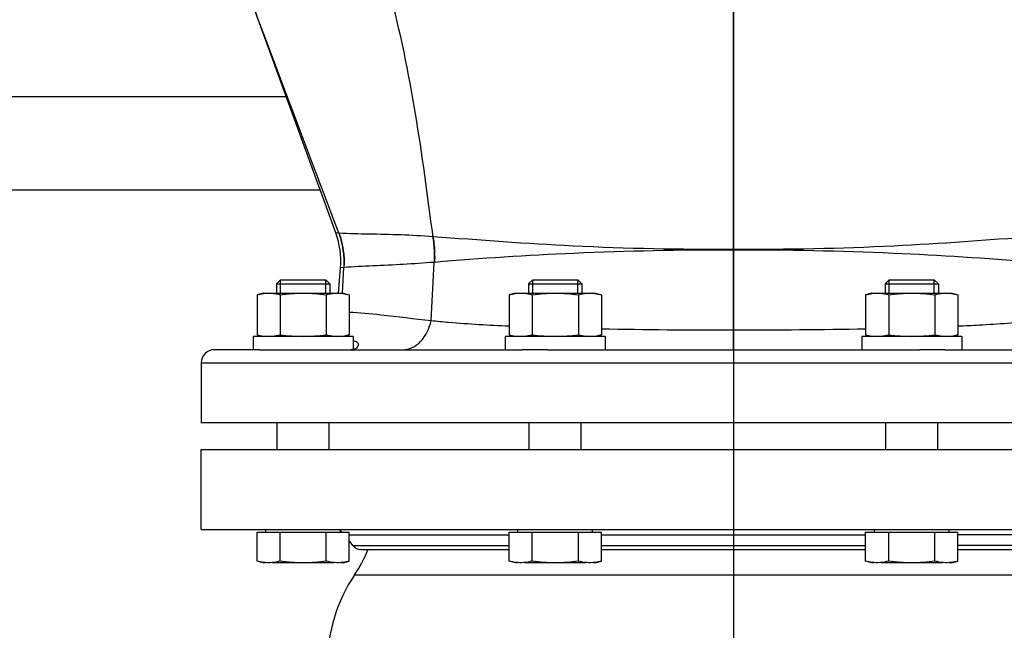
# Model space of a CAD drawing. Header units: millimetres. Extents: x 0 to 1189, y 0 to 841.
# Tile 196 of 217: x 978.41 to 990.25, y 557.07 to 564.41. Entities that reach past the tile are written whole.
import ezdxf

# ---------------------------------------------------------------- set-up
doc = ezdxf.new("R2010")
doc.units = ezdxf.units.MM
doc.header["$LTSCALE"] = 65.395
doc.linetypes.add('CENTER', pattern=[0.6, 0.375, -0.075, 0.075, -0.075])
for name, color, linetype in [('1707_125001_01_PBL602', 7, 'CONTINUOUS'), ('1907_734000_04_SIMPLE1_C_ABL862', 7, 'CONTINUOUS'), ('1907_734000_04_SIMPLE1_T1_C_PBL863', 7, 'CONTINUOUS'), ('1947_122000_06_SIMPLE1_B_ABL639', 7, 'CONTINUOUS'), ('1947_122000_06_SIMPLE1_T1_B_PBL640', 7, 'CONTINUOUS'), ('32007_040000_TLKGS_KS_V_ABL852', 7, 'CONTINUOUS'), ('32007_041000_TLKGS_KS_V_ABL853', 7, 'CONTINUOUS'), ('32087_000000_TLKGS_MARKETING_ABL636', 7, 'CONTINUOUS'), ('32087_030000_TLKGS_V_ABL637', 7, 'CONTINUOUS'), ('32087_100000_TLKGS_V_ABL638', 7, 'CONTINUOUS'), ('8M32E_GENSET_GRUNDRAHMEN_ABL516', 7, 'CONTINUOUS'), ('8M32E_GENSET_GRUNDRAHMEN_T1_PBL517', 7, 'CONTINUOUS'), ('8M32E_GENSET_VERROHRUNG_ABL518', 7, 'CONTINUOUS'), ('D931_1-M16X70_PBL590', 7, 'CONTINUOUS'), ('D931_1-M16X70_PBL597', 7, 'CONTINUOUS'), ('D931_1-M16X70_PBL599', 7, 'CONTINUOUS'), ('D931_1-M16X75_PBL591', 7, 'CONTINUOUS'), ('D931_1-M16X75_PBL598', 7, 'CONTINUOUS'), ('D931_1-M16X75_PBL600', 7, 'CONTINUOUS'), ('D934-M16_PBL624', 7, 'CONTINUOUS'), ('D934-M16_PBL625', 7, 'CONTINUOUS'), ('D934-M16_PBL626', 7, 'CONTINUOUS'), ('ERV_GS200_6_ABL582', 7, 'CONTINUOUS'), ('ERV_GS200_6_T1_PBL584', 7, 'CONTINUOUS'), ('ERV_GS200_6_T1_PBL609', 7, 'CONTINUOUS'), ('ERV_GS200_6_T2_PBL583', 7, 'CONTINUOUS'), ('links_3_VBL515', 7, 'CONTINUOUS'), ('N6003-17X30-5_PBL621', 7, 'CONTINUOUS'), ('N6003-17X30-5_PBL622', 7, 'CONTINUOUS'), ('N6003-17X30-5_PBL623', 7, 'CONTINUOUS')]:
    doc.layers.add(name, color=color, linetype=linetype)

# ---------------------------------------------------------------- blocks, each defined once
blk = doc.blocks.new('8M32E_GENSET_GRUNDRAHMEN_T1_PBL517', base_point=(985.693, 558.761))
at = {"layer": '8M32E_GENSET_GRUNDRAHMEN_T1_PBL517', "color": 7, "linetype": 'Continuous'}
blk.add_line((962.793, 562.361), (982.022, 562.361), dxfattribs=at)
blk = doc.blocks.new('8M32E_GENSET_GRUNDRAHMEN_ABL516', base_point=(985.693, 558.761))
at = {"layer": '8M32E_GENSET_GRUNDRAHMEN_T1_PBL517'}
blk.add_blockref('8M32E_GENSET_GRUNDRAHMEN_T1_PBL517', (985.693, 558.761), dxfattribs=at)
blk = doc.blocks.new('ERV_GS200_6_T2_PBL583', base_point=(986.993, 556.058))
at = {"layer": 'ERV_GS200_6_T2_PBL583', "color": 9, "linetype": 'Continuous'}
for p, q in [((982.437, 557.736), (991.548, 557.736)), ((982.437, 555.625), (991.548, 555.625))]:
    blk.add_line(p, q, dxfattribs=at)
at = {"layer": 'ERV_GS200_6_T2_PBL583', "color": 7, "linetype": 'Continuous'}
for p, q in [((982.193, 554.081), (982.193, 554.121)), ((991.793, 554.081), (991.793, 554.121)), ((982.193, 554.081), (984.537, 554.081)), ((985.161, 554.081), (988.824, 554.081)), ((991.792, 554.081), (989.448, 554.081))]:
    blk.add_line(p, q, dxfattribs=at)
for centre, radius, start, end in [((981.113, 558.634), 1.6, 325.8516, 337.9959), ((992.873, 558.634), 1.6, 202.0041, 214.1484), ((983.993, 556.681), 1.88, 145.8516, 214.1484), ((989.993, 556.681), 1.88, 325.8516, 34.1484), ((981.113, 554.727), 1.6, 22.0041, 34.1484), ((992.873, 554.727), 1.6, 145.8516, 157.9959)]:
    blk.add_arc(centre, radius, start, end, dxfattribs=at)
blk = doc.blocks.new('ERV_GS200_6_T1_PBL584', base_point=(986.476, 554.721))
at = {"layer": 'ERV_GS200_6_T1_PBL584', "color": 7, "linetype": 'Continuous'}
for p, q in [((982.417, 555.273), (982.373, 555.215)), ((984.295, 555.321), (982.513, 555.321)), ((988.581, 555.321), (985.404, 555.321)), ((991.473, 555.321), (989.69, 555.321)), ((991.569, 555.273), (991.612, 555.215)), ((980.593, 555.081), (992.359, 555.081)), ((980.593, 555.081), (980.593, 554.121)), ((980.593, 554.121), (992.359, 554.121))]:
    blk.add_line(p, q, dxfattribs=at)
at = {"layer": 'ERV_GS200_6_T1_PBL584', "color": 9, "linetype": 'Continuous'}
for p, q in [((984.295, 555.273), (982.417, 555.273)), ((985.404, 555.273), (988.581, 555.273)), ((989.69, 555.273), (991.569, 555.273)), ((984.295, 555.145), (982.373, 555.145)), ((985.404, 555.145), (988.581, 555.145)), ((989.69, 555.145), (991.612, 555.145))]:
    blk.add_line(p, q, dxfattribs=at)
at = {"layer": 'ERV_GS200_6_T1_PBL584', "color": 7, "linetype": 'Continuous'}
for centre, radius, start, end in [((982.513, 555.201), 0.12, 90, 143.1301), ((991.473, 555.201), 0.12, 36.8699, 90), ((982.193, 555.241), 0.16, 298.8053, 306.6499), ((991.793, 555.241), 0.16, 233.3501, 241.1947)]:
    blk.add_arc(centre, radius, start, end, dxfattribs=at)
blk = doc.blocks.new('ERV_GS200_6_T1_PBL609', base_point=(986.476, 558.641))
at = {"layer": 'ERV_GS200_6_T1_PBL609', "color": 7, "linetype": 'Continuous'}
for p, q in [((980.593, 559.241), (991.293, 559.241)), ((980.593, 558.281), (980.593, 559.241)), ((980.593, 558.281), (992.359, 558.281)), ((982.417, 558.089), (982.373, 558.147)), ((991.569, 558.089), (991.612, 558.147)), ((982.513, 558.041), (984.295, 558.041)), ((985.404, 558.041), (988.581, 558.041)), ((989.69, 558.041), (991.473, 558.041))]:
    blk.add_line(p, q, dxfattribs=at)
at = {"layer": 'ERV_GS200_6_T1_PBL609', "color": 9, "linetype": 'Continuous'}
for p, q in [((982.373, 558.217), (984.295, 558.217)), ((985.404, 558.217), (988.581, 558.217)), ((991.612, 558.217), (989.69, 558.217)), ((982.417, 558.089), (984.295, 558.089)), ((985.404, 558.089), (988.581, 558.089)), ((991.569, 558.089), (989.69, 558.089))]:
    blk.add_line(p, q, dxfattribs=at)
at = {"layer": 'ERV_GS200_6_T1_PBL609', "color": 7, "linetype": 'Continuous'}
for centre, radius, start, end in [((982.193, 558.121), 0.16, 53.3501, 61.1947), ((991.793, 558.121), 0.16, 118.8053, 126.6499), ((982.513, 558.161), 0.12, 216.8699, 270), ((991.473, 558.161), 0.12, 270, 323.1301)]:
    blk.add_arc(centre, radius, start, end, dxfattribs=at)
blk = doc.blocks.new('ERV_GS200_6_ABL582', base_point=(986.476, 556.661))
at = {"layer": 'ERV_GS200_6_T1_PBL584'}
blk.add_blockref('ERV_GS200_6_T1_PBL584', (986.476, 554.721), dxfattribs=at)
at = {"layer": 'ERV_GS200_6_T1_PBL609'}
blk.add_blockref('ERV_GS200_6_T1_PBL609', (986.476, 558.641), dxfattribs=at)
at = {"layer": 'ERV_GS200_6_T2_PBL583'}
blk.add_blockref('ERV_GS200_6_T2_PBL583', (986.993, 556.058), dxfattribs=at)
blk = doc.blocks.new('D931_1-M16X70_PBL590', base_point=(981.819, 558.721))
at = {"layer": 'D931_1-M16X70_PBL590', "color": 7, "linetype": 'Continuous'}
for p, q in [((981.507, 559.241), (981.507, 559.561)), ((982.131, 559.241), (982.131, 559.561)), ((981.265, 558.249), (982.373, 558.249)), ((981.265, 557.901), (981.265, 558.249)), ((981.369, 558.249), (981.369, 558.281)), ((981.542, 557.901), (981.542, 558.249)), ((982.096, 557.901), (982.096, 558.249)), ((982.269, 558.249), (982.269, 558.281)), ((982.373, 557.901), (982.373, 558.249)), ((981.339, 557.881), (981.265, 557.901)), ((981.368, 557.881), (981.339, 557.881)), ((982.186, 557.881), (981.451, 557.881)), ((982.298, 557.881), (982.269, 557.881)), ((982.298, 557.881), (982.373, 557.901))]:
    blk.add_line(p, q, dxfattribs=at)
for points in [[(981.34, 557.885), (981.315, 557.889), (981.289, 557.894), (981.265, 557.901)], [(981.542, 557.901), (981.477, 557.883), (981.407, 557.876), (981.34, 557.885)], [(982.096, 557.901), (982.004, 557.888), (981.819, 557.873), (981.633, 557.888), (981.542, 557.901)], [(982.298, 557.885), (982.231, 557.876), (982.161, 557.883), (982.096, 557.901)], [(982.373, 557.901), (982.348, 557.894), (982.323, 557.889), (982.298, 557.885)]]:
    blk.add_open_spline(points, degree=3, dxfattribs=at)
blk = doc.blocks.new('D931_1-M16X75_PBL591', base_point=(981.819, 559.581))
at = {"layer": 'D931_1-M16X75_PBL591', "color": 7, "linetype": 'Continuous'}
for p, q in [((981.548, 561.281), (981.499, 561.232)), ((981.499, 561.232), (982.139, 561.232)), ((981.499, 561.232), (981.499, 561.121)), ((981.548, 561.281), (982.09, 561.281)), ((982.09, 561.281), (982.139, 561.232)), ((982.139, 561.232), (982.139, 561.121)), ((981.507, 559.241), (981.507, 559.561)), ((982.131, 559.241), (982.131, 559.561)), ((981.265, 558.249), (982.373, 558.249)), ((981.265, 557.901), (981.265, 558.249)), ((981.369, 558.249), (981.369, 558.281)), ((981.542, 557.901), (981.542, 558.249)), ((982.096, 557.901), (982.096, 558.249)), ((982.269, 558.249), (982.269, 558.281)), ((982.373, 557.901), (982.373, 558.249)), ((981.339, 557.881), (981.265, 557.901)), ((981.368, 557.881), (981.339, 557.881)), ((982.186, 557.881), (981.451, 557.881)), ((982.298, 557.881), (982.269, 557.881)), ((982.298, 557.881), (982.373, 557.901))]:
    blk.add_line(p, q, dxfattribs=at)
at = {"layer": 'D931_1-M16X75_PBL591', "color": 2, "linetype": 'Continuous'}
for p, q in [((981.548, 561.121), (981.548, 561.281)), ((982.09, 561.121), (982.09, 561.281))]:
    blk.add_line(p, q, dxfattribs=at)
at = {"layer": 'D931_1-M16X75_PBL591', "color": 7, "linetype": 'Continuous'}
for points in [[(981.34, 557.885), (981.315, 557.889), (981.289, 557.894), (981.265, 557.901)], [(981.542, 557.901), (981.477, 557.883), (981.407, 557.876), (981.34, 557.885)], [(982.096, 557.901), (982.004, 557.888), (981.819, 557.873), (981.633, 557.888), (981.542, 557.901)], [(982.298, 557.885), (982.231, 557.876), (982.161, 557.883), (982.096, 557.901)], [(982.373, 557.901), (982.348, 557.894), (982.323, 557.889), (982.298, 557.885)]]:
    blk.add_open_spline(points, degree=3, dxfattribs=at)
blk = doc.blocks.new('D931_1-M16X70_PBL597', base_point=(989.136, 558.721))
at = {"layer": 'D931_1-M16X70_PBL597', "color": 7, "linetype": 'Continuous'}
for p, q in [((988.824, 559.241), (988.824, 559.561)), ((989.448, 559.241), (989.448, 559.561)), ((988.581, 558.249), (989.69, 558.249)), ((988.581, 557.901), (988.581, 558.249)), ((988.686, 558.249), (988.686, 558.281)), ((988.858, 557.901), (988.858, 558.249)), ((989.413, 557.901), (989.413, 558.249)), ((989.586, 558.249), (989.586, 558.281)), ((989.69, 557.901), (989.69, 558.249)), ((988.656, 557.881), (988.581, 557.901)), ((988.685, 557.881), (988.656, 557.881)), ((989.503, 557.881), (988.768, 557.881)), ((989.615, 557.881), (989.586, 557.881)), ((989.615, 557.881), (989.69, 557.901))]:
    blk.add_line(p, q, dxfattribs=at)
for points in [[(988.657, 557.885), (988.631, 557.889), (988.606, 557.894), (988.581, 557.901)], [(988.858, 557.901), (988.793, 557.883), (988.724, 557.876), (988.657, 557.885)], [(989.413, 557.901), (989.321, 557.888), (989.136, 557.873), (988.95, 557.888), (988.858, 557.901)], [(989.614, 557.885), (989.548, 557.876), (989.478, 557.883), (989.413, 557.901)], [(989.69, 557.901), (989.665, 557.894), (989.64, 557.889), (989.614, 557.885)]]:
    blk.add_open_spline(points, degree=3, dxfattribs=at)
blk = doc.blocks.new('D931_1-M16X75_PBL598', base_point=(989.136, 559.581))
at = {"layer": 'D931_1-M16X75_PBL598', "color": 7, "linetype": 'Continuous'}
for p, q in [((988.865, 561.281), (988.816, 561.232)), ((988.816, 561.232), (989.456, 561.232)), ((988.816, 561.232), (988.816, 561.121)), ((988.865, 561.281), (989.406, 561.281)), ((989.406, 561.281), (989.456, 561.232)), ((989.456, 561.232), (989.456, 561.121)), ((988.824, 559.241), (988.824, 559.561)), ((989.448, 559.241), (989.448, 559.561)), ((988.581, 558.249), (989.69, 558.249)), ((988.581, 557.901), (988.581, 558.249)), ((988.686, 558.249), (988.686, 558.281)), ((988.858, 557.901), (988.858, 558.249)), ((989.413, 557.901), (989.413, 558.249)), ((989.586, 558.249), (989.586, 558.281)), ((989.69, 557.901), (989.69, 558.249)), ((988.656, 557.881), (988.581, 557.901)), ((988.685, 557.881), (988.656, 557.881)), ((989.503, 557.881), (988.768, 557.881)), ((989.615, 557.881), (989.586, 557.881)), ((989.615, 557.881), (989.69, 557.901))]:
    blk.add_line(p, q, dxfattribs=at)
at = {"layer": 'D931_1-M16X75_PBL598', "color": 2, "linetype": 'Continuous'}
for p, q in [((988.865, 561.121), (988.865, 561.281)), ((989.406, 561.121), (989.406, 561.281))]:
    blk.add_line(p, q, dxfattribs=at)
at = {"layer": 'D931_1-M16X75_PBL598', "color": 7, "linetype": 'Continuous'}
for points in [[(988.657, 557.885), (988.631, 557.889), (988.606, 557.894), (988.581, 557.901)], [(988.858, 557.901), (988.793, 557.883), (988.724, 557.876), (988.657, 557.885)], [(989.413, 557.901), (989.321, 557.888), (989.136, 557.873), (988.95, 557.888), (988.858, 557.901)], [(989.614, 557.885), (989.548, 557.876), (989.478, 557.883), (989.413, 557.901)], [(989.69, 557.901), (989.665, 557.894), (989.64, 557.889), (989.614, 557.885)]]:
    blk.add_open_spline(points, degree=3, dxfattribs=at)
blk = doc.blocks.new('D931_1-M16X70_PBL599', base_point=(984.849, 558.721))
at = {"layer": 'D931_1-M16X70_PBL599', "color": 7, "linetype": 'Continuous'}
for p, q in [((984.537, 559.241), (984.537, 559.561)), ((985.161, 559.241), (985.161, 559.561)), ((984.295, 558.249), (985.404, 558.249)), ((984.295, 557.901), (984.295, 558.249)), ((984.399, 558.249), (984.399, 558.281)), ((984.572, 557.901), (984.572, 558.249)), ((985.127, 557.901), (985.127, 558.249)), ((985.299, 558.249), (985.299, 558.281)), ((985.404, 557.901), (985.404, 558.249)), ((984.37, 557.881), (984.295, 557.901)), ((984.399, 557.881), (984.37, 557.881)), ((985.217, 557.881), (984.482, 557.881)), ((985.329, 557.881), (985.3, 557.881)), ((985.329, 557.881), (985.404, 557.901))]:
    blk.add_line(p, q, dxfattribs=at)
for points in [[(984.371, 557.885), (984.345, 557.889), (984.32, 557.894), (984.295, 557.901)], [(984.572, 557.901), (984.507, 557.883), (984.437, 557.876), (984.371, 557.885)], [(985.127, 557.901), (985.035, 557.888), (984.849, 557.873), (984.664, 557.888), (984.572, 557.901)], [(985.328, 557.885), (985.261, 557.876), (985.192, 557.883), (985.127, 557.901)], [(985.404, 557.901), (985.379, 557.894), (985.354, 557.889), (985.328, 557.885)]]:
    blk.add_open_spline(points, degree=3, dxfattribs=at)
blk = doc.blocks.new('D931_1-M16X75_PBL600', base_point=(984.849, 559.581))
at = {"layer": 'D931_1-M16X75_PBL600', "color": 7, "linetype": 'Continuous'}
for p, q in [((984.579, 561.281), (984.529, 561.232)), ((984.529, 561.232), (985.169, 561.232)), ((984.529, 561.232), (984.529, 561.121)), ((984.579, 561.281), (985.12, 561.281)), ((985.12, 561.281), (985.169, 561.232)), ((985.169, 561.232), (985.169, 561.121)), ((984.537, 559.241), (984.537, 559.561)), ((985.161, 559.241), (985.161, 559.561)), ((984.295, 558.249), (985.404, 558.249)), ((984.295, 557.901), (984.295, 558.249)), ((984.399, 558.249), (984.399, 558.281)), ((984.572, 557.901), (984.572, 558.249)), ((985.127, 557.901), (985.127, 558.249)), ((985.299, 558.249), (985.299, 558.281)), ((985.404, 557.901), (985.404, 558.249)), ((984.37, 557.881), (984.295, 557.901)), ((984.399, 557.881), (984.37, 557.881)), ((985.217, 557.881), (984.482, 557.881)), ((985.329, 557.881), (985.3, 557.881)), ((985.329, 557.881), (985.404, 557.901))]:
    blk.add_line(p, q, dxfattribs=at)
at = {"layer": 'D931_1-M16X75_PBL600', "color": 2, "linetype": 'Continuous'}
for p, q in [((984.579, 561.121), (984.579, 561.281)), ((985.12, 561.121), (985.12, 561.281))]:
    blk.add_line(p, q, dxfattribs=at)
at = {"layer": 'D931_1-M16X75_PBL600', "color": 7, "linetype": 'Continuous'}
for points in [[(984.371, 557.885), (984.345, 557.889), (984.32, 557.894), (984.295, 557.901)], [(984.572, 557.901), (984.507, 557.883), (984.437, 557.876), (984.371, 557.885)], [(985.127, 557.901), (985.035, 557.888), (984.849, 557.873), (984.664, 557.888), (984.572, 557.901)], [(985.328, 557.885), (985.261, 557.876), (985.192, 557.883), (985.127, 557.901)], [(985.404, 557.901), (985.379, 557.894), (985.354, 557.889), (985.328, 557.885)]]:
    blk.add_open_spline(points, degree=3, dxfattribs=at)
blk = doc.blocks.new('1707_125001_01_PBL602', base_point=(986.096, 565.681))
at = {"layer": '1707_125001_01_PBL602', "color": 7, "linetype": 'Continuous'}
for p, q in [((982.211, 561.844), (980.169, 567.453)), ((982.245, 561.121), (982.268, 561.425)), ((981.167, 560.441), (980.753, 560.441)), ((981.219, 560.441), (981.173, 560.441)), ((981.293, 560.441), (984.451, 560.441)), ((984.756, 560.441), (989.229, 560.441)), ((989.534, 560.441), (992.359, 560.441)), ((980.593, 560.281), (980.593, 559.561)), ((992.359, 559.561), (980.593, 559.561))]:
    blk.add_line(p, q, dxfattribs=at)
at = {"layer": '1707_125001_01_PBL602', "color": 9, "linetype": 'Continuous'}
for p, q in [((986.993, 560.441), (986.993, 565.361)), ((982.246, 561.841), (982.211, 561.844)), ((982.249, 561.841), (982.246, 561.841)), ((983.38, 561.798), (983.376, 561.798)), ((982.306, 561.428), (982.268, 561.425)), ((982.291, 561.121), (982.309, 561.428)), ((982.309, 561.428), (982.306, 561.428)), ((983.356, 560.791), (983.393, 561.49)), ((983.398, 561.49), (983.393, 561.49)), ((980.593, 560.281), (992.359, 560.281))]:
    blk.add_line(p, q, dxfattribs=at)
at = {"layer": '1707_125001_01_PBL602', "color": 7, "linetype": 'Continuous'}
for centre, radius, start, end in [((981.271, 561.502), 1, 355.6176, 20), ((980.753, 560.281), 0.16, 90, 180)]:
    blk.add_arc(centre, radius, start, end, dxfattribs=at)
at = {"layer": '1707_125001_01_PBL602', "color": 9, "linetype": 'Continuous'}
for centre, radius, start, end in [((986.928, 643.839), 83.161, 268.94969, 270.04462), ((986.998, 650.625), 89.947, 269.99667, 271.009)]:
    blk.add_arc(centre, radius, start, end, dxfattribs=at)
for points, knots in [([(983.38, 561.798), (983.314, 562.291), (983.187, 563.281), (982.987, 564.262), (982.857, 564.747)], [0, 0, 0, 0, 0.497379, 1, 1, 1, 1]), ([(982.246, 561.841), (982.161, 562.067), (981.82, 562.974), (981.477, 563.879), (981.224, 564.561)], [0, 0, 0, 0, 0.249545, 1, 1, 1, 1]), ([(983.376, 561.798), (983.121, 561.817), (982.745, 561.829), (982.369, 561.831), (982.249, 561.841)], [0, 0, 0, 0, 0.67962, 1, 1, 1, 1]), ([(983.376, 561.798), (983.38, 561.772), (983.394, 561.67), (983.397, 561.567), (983.393, 561.49)], [0, 0, 0, 0, 0.254873, 1, 1, 1, 1]), ([(983.38, 561.798), (983.384, 561.772), (983.398, 561.67), (983.402, 561.567), (983.398, 561.49)], [0, 0, 0, 0, 0.254924, 1, 1, 1, 1]), ([(986.993, 561.644), (986.35, 561.643), (985.144, 561.664), (983.942, 561.756), (983.38, 561.798)], [0, 0, 0, 0, 0.533071, 1, 1, 1, 1]), ([(990.605, 561.798), (990.043, 561.756), (988.841, 561.664), (987.635, 561.643), (986.993, 561.644)], [0, 0, 0, 0, 0.466929, 1, 1, 1, 1]), ([(986.993, 561.638), (986.352, 561.638), (985.153, 561.616), (983.955, 561.537), (983.398, 561.49)], [0, 0, 0, 0, 0.533731, 1, 1, 1, 1]), ([(990.587, 561.49), (990.03, 561.537), (988.832, 561.616), (987.633, 561.638), (986.993, 561.638)], [0, 0, 0, 0, 0.466269, 1, 1, 1, 1]), ([(983.393, 561.49), (983.148, 561.47), (982.786, 561.452), (982.425, 561.437), (982.309, 561.428)], [0, 0, 0, 0, 0.679259, 1, 1, 1, 1]), ([(982.369, 560.892), (982.498, 560.889), (982.827, 560.854), (983.155, 560.814), (983.356, 560.791)], [0, 0, 0, 0, 0.389931, 1, 1, 1, 1]), ([(983.017, 560.441), (983.056, 560.441), (983.136, 560.46), (983.278, 560.566), (983.337, 560.699), (983.356, 560.791)], [0, 0, 0, 0, 0.220212, 0.457707, 1, 1, 1, 1]), ([(983.356, 560.791), (983.427, 560.784), (983.74, 560.754), (984.053, 560.737), (984.294, 560.726)], [0, 0, 0, 0, 0.230134, 1, 1, 1, 1]), ([(989.691, 560.726), (989.775, 560.729), (990.088, 560.745), (990.402, 560.767), (990.63, 560.791)], [0, 0, 0, 0, 0.269589, 1, 1, 1, 1])]:
    blk.add_open_spline(points, degree=3, knots=knots, dxfattribs=at)
for points in [[(982.246, 561.841), (982.294, 561.71), (982.315, 561.567), (982.306, 561.428)], [(982.249, 561.841), (982.297, 561.71), (982.318, 561.567), (982.309, 561.428)]]:
    blk.add_open_spline(points, degree=3, dxfattribs=at)
at = {"layer": '1707_125001_01_PBL602', "color": 7, "linetype": 'Continuous'}
for points, knots in [([(982.481, 560.503), (982.481, 560.487), (982.458, 560.448), (982.416, 560.441), (982.393, 560.441)], [0, 0, 0, 0, 0.408572, 1, 1, 1, 1]), ([(982.42, 560.547), (982.436, 560.547), (982.467, 560.543), (982.481, 560.514), (982.481, 560.503)], [0, 0, 0, 0, 0.570843, 1, 1, 1, 1]), ([(981.293, 560.441), (981.278, 560.441), (981.236, 560.439), (981.194, 560.441), (981.167, 560.441)], [0, 0, 0, 0, 0.362752, 1, 1, 1, 1]), ([(984.756, 560.441), (984.729, 560.441), (984.627, 560.439), (984.526, 560.441), (984.451, 560.441)], [0, 0, 0, 0, 0.267717, 1, 1, 1, 1]), ([(989.534, 560.441), (989.51, 560.441), (989.409, 560.439), (989.307, 560.441), (989.229, 560.441)], [0, 0, 0, 0, 0.228277, 1, 1, 1, 1])]:
    blk.add_open_spline(points, degree=3, knots=knots, dxfattribs=at)
blk = doc.blocks.new('N6003-17X30-5_PBL621', base_point=(989.136, 560.521))
at = {"layer": 'N6003-17X30-5_PBL621', "color": 7, "linetype": 'Continuous'}
for p, q in [((989.736, 560.601), (988.536, 560.601)), ((988.536, 560.601), (988.536, 560.441)), ((989.736, 560.601), (989.736, 560.441))]:
    blk.add_line(p, q, dxfattribs=at)
blk = doc.blocks.new('N6003-17X30-5_PBL622', base_point=(984.849, 560.521))
at = {"layer": 'N6003-17X30-5_PBL622', "color": 7, "linetype": 'Continuous'}
for p, q in [((985.449, 560.601), (984.249, 560.601)), ((984.249, 560.601), (984.249, 560.441)), ((985.449, 560.601), (985.449, 560.441))]:
    blk.add_line(p, q, dxfattribs=at)
blk = doc.blocks.new('N6003-17X30-5_PBL623', base_point=(981.819, 560.52))
at = {"layer": 'N6003-17X30-5_PBL623', "color": 7, "linetype": 'Continuous'}
for p, q in [((982.419, 560.601), (981.219, 560.601)), ((981.219, 560.601), (981.219, 560.44)), ((982.419, 560.601), (982.419, 560.445))]:
    blk.add_line(p, q, dxfattribs=at)
blk = doc.blocks.new('D934-M16_PBL624', base_point=(981.819, 560.861))
at = {"layer": 'D934-M16_PBL624', "color": 7, "linetype": 'Continuous'}
for p, q in [((981.339, 561.121), (981.265, 561.101)), ((981.265, 561.101), (981.265, 560.621)), ((981.339, 561.121), (982.298, 561.121)), ((981.542, 561.101), (981.542, 560.621)), ((982.096, 561.101), (982.096, 560.621)), ((982.298, 561.121), (982.373, 561.101)), ((982.373, 561.101), (982.373, 560.621)), ((981.265, 560.621), (981.339, 560.601)), ((982.373, 560.621), (982.298, 560.601))]:
    blk.add_line(p, q, dxfattribs=at)
for centre, start, end in [((981.402, 561.072), 274.4942, 275.3824), ((982.236, 561.072), 264.6176, 265.5058)]:
    blk.add_arc(centre, 0.471, start, end, dxfattribs=at)
for points in [[(981.265, 561.101), (981.29, 561.107), (981.315, 561.113), (981.341, 561.116)], [(981.341, 561.116), (981.408, 561.125), (981.477, 561.118), (981.542, 561.101)], [(981.542, 561.101), (981.633, 561.113), (981.819, 561.128), (982.004, 561.113), (982.096, 561.101)], [(982.096, 561.101), (982.161, 561.118), (982.23, 561.125), (982.296, 561.116)], [(982.296, 561.116), (982.322, 561.113), (982.348, 561.107), (982.373, 561.101)], [(981.265, 560.621), (981.29, 560.614), (981.315, 560.609), (981.341, 560.605)], [(981.341, 560.605), (981.373, 560.601), (981.406, 560.6), (981.439, 560.602)], [(981.446, 560.603), (981.478, 560.606), (981.51, 560.612), (981.542, 560.621)], [(981.542, 560.621), (981.633, 560.608), (981.726, 560.601), (981.819, 560.601)], [(981.819, 560.601), (981.911, 560.601), (982.004, 560.608), (982.096, 560.621)], [(982.096, 560.621), (982.127, 560.612), (982.159, 560.606), (982.192, 560.603)], [(982.199, 560.602), (982.231, 560.6), (982.264, 560.601), (982.296, 560.605)], [(982.296, 560.605), (982.322, 560.609), (982.348, 560.614), (982.373, 560.621)]]:
    blk.add_open_spline(points, degree=3, dxfattribs=at)
blk = doc.blocks.new('D934-M16_PBL625', base_point=(984.849, 560.861))
at = {"layer": 'D934-M16_PBL625', "color": 7, "linetype": 'Continuous'}
for p, q in [((984.37, 561.121), (984.295, 561.101)), ((984.295, 561.101), (984.295, 560.621)), ((984.37, 561.121), (985.329, 561.121)), ((984.572, 561.101), (984.572, 560.621)), ((985.127, 561.101), (985.127, 560.621)), ((985.329, 561.121), (985.404, 561.101)), ((985.404, 561.101), (985.404, 560.621)), ((984.295, 560.621), (984.37, 560.601)), ((985.404, 560.621), (985.329, 560.601))]:
    blk.add_line(p, q, dxfattribs=at)
for centre, start, end in [((984.432, 561.072), 274.4942, 275.3824), ((985.267, 561.072), 264.6176, 265.5058)]:
    blk.add_arc(centre, 0.471, start, end, dxfattribs=at)
for points in [[(984.295, 561.101), (984.32, 561.107), (984.346, 561.113), (984.372, 561.116)], [(984.372, 561.116), (984.438, 561.125), (984.508, 561.118), (984.572, 561.101)], [(984.572, 561.101), (984.664, 561.113), (984.849, 561.128), (985.035, 561.113), (985.127, 561.101)], [(985.127, 561.101), (985.191, 561.118), (985.261, 561.125), (985.327, 561.116)], [(985.327, 561.116), (985.353, 561.113), (985.379, 561.107), (985.404, 561.101)], [(984.295, 560.621), (984.32, 560.614), (984.346, 560.609), (984.372, 560.605)], [(984.372, 560.605), (984.404, 560.601), (984.437, 560.6), (984.469, 560.602)], [(984.477, 560.603), (984.509, 560.606), (984.541, 560.612), (984.572, 560.621)], [(984.572, 560.621), (984.664, 560.608), (984.757, 560.601), (984.849, 560.601)], [(984.849, 560.601), (984.942, 560.601), (985.035, 560.608), (985.127, 560.621)], [(985.127, 560.621), (985.158, 560.612), (985.19, 560.606), (985.222, 560.603)], [(985.23, 560.602), (985.262, 560.6), (985.295, 560.601), (985.327, 560.605)], [(985.327, 560.605), (985.353, 560.609), (985.379, 560.614), (985.404, 560.621)]]:
    blk.add_open_spline(points, degree=3, dxfattribs=at)
blk = doc.blocks.new('D934-M16_PBL626', base_point=(989.136, 560.861))
at = {"layer": 'D934-M16_PBL626', "color": 7, "linetype": 'Continuous'}
for p, q in [((988.656, 561.121), (988.581, 561.101)), ((988.581, 561.101), (988.581, 560.621)), ((988.656, 561.121), (989.615, 561.121)), ((988.858, 561.101), (988.858, 560.621)), ((989.413, 561.101), (989.413, 560.621)), ((989.615, 561.121), (989.69, 561.101)), ((989.69, 561.101), (989.69, 560.621)), ((988.581, 560.621), (988.656, 560.601)), ((989.69, 560.621), (989.615, 560.601))]:
    blk.add_line(p, q, dxfattribs=at)
for centre, start, end in [((988.718, 561.072), 274.4942, 275.3824), ((989.553, 561.072), 264.6176, 265.5058)]:
    blk.add_arc(centre, 0.471, start, end, dxfattribs=at)
for points in [[(988.581, 561.101), (988.606, 561.107), (988.632, 561.113), (988.658, 561.116)], [(988.658, 561.116), (988.724, 561.125), (988.794, 561.118), (988.858, 561.101)], [(988.858, 561.101), (988.95, 561.113), (989.136, 561.128), (989.321, 561.113), (989.413, 561.101)], [(989.413, 561.101), (989.477, 561.118), (989.547, 561.125), (989.613, 561.116)], [(989.613, 561.116), (989.639, 561.113), (989.665, 561.107), (989.69, 561.101)], [(988.581, 560.621), (988.606, 560.614), (988.632, 560.609), (988.658, 560.605)], [(988.658, 560.605), (988.69, 560.601), (988.723, 560.6), (988.755, 560.602)], [(988.763, 560.603), (988.795, 560.606), (988.827, 560.612), (988.858, 560.621)], [(988.858, 560.621), (988.95, 560.608), (989.043, 560.601), (989.136, 560.601)], [(989.136, 560.601), (989.228, 560.601), (989.321, 560.608), (989.413, 560.621)], [(989.413, 560.621), (989.444, 560.612), (989.476, 560.606), (989.508, 560.603)], [(989.516, 560.602), (989.548, 560.6), (989.581, 560.601), (989.613, 560.605)], [(989.613, 560.605), (989.639, 560.609), (989.665, 560.614), (989.69, 560.621)]]:
    blk.add_open_spline(points, degree=3, dxfattribs=at)
blk = doc.blocks.new('8M32E_GENSET_VERROHRUNG_ABL518', base_point=(990.793, 602.121))
at = {"layer": '1707_125001_01_PBL602'}
blk.add_blockref('1707_125001_01_PBL602', (986.096, 565.681), dxfattribs=at)
at = {"layer": 'D931_1-M16X70_PBL590'}
blk.add_blockref('D931_1-M16X70_PBL590', (981.819, 558.721), dxfattribs=at)
at = {"layer": 'D931_1-M16X70_PBL597'}
blk.add_blockref('D931_1-M16X70_PBL597', (989.136, 558.721), dxfattribs=at)
at = {"layer": 'D931_1-M16X70_PBL599'}
blk.add_blockref('D931_1-M16X70_PBL599', (984.849, 558.721), dxfattribs=at)
at = {"layer": 'D931_1-M16X75_PBL591'}
blk.add_blockref('D931_1-M16X75_PBL591', (981.819, 559.581), dxfattribs=at)
at = {"layer": 'D931_1-M16X75_PBL598'}
blk.add_blockref('D931_1-M16X75_PBL598', (989.136, 559.581), dxfattribs=at)
at = {"layer": 'D931_1-M16X75_PBL600'}
blk.add_blockref('D931_1-M16X75_PBL600', (984.849, 559.581), dxfattribs=at)
at = {"layer": 'D934-M16_PBL624'}
blk.add_blockref('D934-M16_PBL624', (981.819, 560.861), dxfattribs=at)
at = {"layer": 'D934-M16_PBL625'}
blk.add_blockref('D934-M16_PBL625', (984.849, 560.861), dxfattribs=at)
at = {"layer": 'D934-M16_PBL626'}
blk.add_blockref('D934-M16_PBL626', (989.136, 560.861), dxfattribs=at)
at = {"layer": 'ERV_GS200_6_ABL582'}
blk.add_blockref('ERV_GS200_6_ABL582', (986.476, 556.661), dxfattribs=at)
at = {"layer": 'N6003-17X30-5_PBL621'}
blk.add_blockref('N6003-17X30-5_PBL621', (989.136, 560.521), dxfattribs=at)
at = {"layer": 'N6003-17X30-5_PBL622'}
blk.add_blockref('N6003-17X30-5_PBL622', (984.849, 560.521), dxfattribs=at)
at = {"layer": 'N6003-17X30-5_PBL623'}
blk.add_blockref('N6003-17X30-5_PBL623', (981.819, 560.52), dxfattribs=at)
blk = doc.blocks.new('1947_122000_06_SIMPLE1_T1_B_PBL640', base_point=(986.046, 573.521))
at = {"layer": '1947_122000_06_SIMPLE1_T1_B_PBL640', "color": 7, "linetype": 'Continuous'}
blk.add_line((976.326, 563.481), (981.615, 563.481), dxfattribs=at)
blk = doc.blocks.new('1947_122000_06_SIMPLE1_B_ABL639', base_point=(986.046, 573.521))
at = {"layer": '1947_122000_06_SIMPLE1_T1_B_PBL640'}
blk.add_blockref('1947_122000_06_SIMPLE1_T1_B_PBL640', (986.046, 573.521), dxfattribs=at)
blk = doc.blocks.new('32087_100000_TLKGS_V_ABL638', base_point=(986.07, 611.241))
at = {"layer": '1947_122000_06_SIMPLE1_B_ABL639'}
blk.add_blockref('1947_122000_06_SIMPLE1_B_ABL639', (986.046, 573.521), dxfattribs=at)
blk = doc.blocks.new('32087_030000_TLKGS_V_ABL637', base_point=(995.73, 644.301))
at = {"layer": '32087_100000_TLKGS_V_ABL638'}
blk.add_blockref('32087_100000_TLKGS_V_ABL638', (986.07, 611.241), dxfattribs=at)
blk = doc.blocks.new('1907_734000_04_SIMPLE1_T1_C_PBL863', base_point=(986.993, 609.936))
at = {"layer": '1907_734000_04_SIMPLE1_T1_C_PBL863', "color": 2, "linetype": 'CENTER'}
blk.add_line((986.993, 605.561), (986.993, 537.433), dxfattribs=at)
blk = doc.blocks.new('1907_734000_04_SIMPLE1_C_ABL862', base_point=(986.993, 609.936))
at = {"layer": '1907_734000_04_SIMPLE1_T1_C_PBL863'}
blk.add_blockref('1907_734000_04_SIMPLE1_T1_C_PBL863', (986.993, 609.936), dxfattribs=at)
blk = doc.blocks.new('32007_041000_TLKGS_KS_V_ABL853', base_point=(986.993, 609.936))
at = {"layer": '1907_734000_04_SIMPLE1_C_ABL862'}
blk.add_blockref('1907_734000_04_SIMPLE1_C_ABL862', (986.993, 609.936), dxfattribs=at)
blk = doc.blocks.new('32007_040000_TLKGS_KS_V_ABL852', base_point=(986.993, 609.936))
at = {"layer": '32007_041000_TLKGS_KS_V_ABL853'}
blk.add_blockref('32007_041000_TLKGS_KS_V_ABL853', (986.993, 609.936), dxfattribs=at)
blk = doc.blocks.new('32087_000000_TLKGS_MARKETING_ABL636', base_point=(990.931, 631.277))
at = {"layer": '32007_040000_TLKGS_KS_V_ABL852'}
blk.add_blockref('32007_040000_TLKGS_KS_V_ABL852', (986.993, 609.936), dxfattribs=at)
at = {"layer": '32087_030000_TLKGS_V_ABL637'}
blk.add_blockref('32087_030000_TLKGS_V_ABL637', (995.73, 644.301), dxfattribs=at)
blk = doc.blocks.new('LINKS_3_VBL515', base_point=(988.947, 632.779))
at = {"layer": '32087_000000_TLKGS_MARKETING_ABL636'}
blk.add_blockref('32087_000000_TLKGS_MARKETING_ABL636', (990.931, 631.277), dxfattribs=at)
at = {"layer": '8M32E_GENSET_GRUNDRAHMEN_ABL516'}
blk.add_blockref('8M32E_GENSET_GRUNDRAHMEN_ABL516', (985.693, 558.761), dxfattribs=at)
at = {"layer": '8M32E_GENSET_VERROHRUNG_ABL518'}
blk.add_blockref('8M32E_GENSET_VERROHRUNG_ABL518', (990.793, 602.121), dxfattribs=at)

msp = doc.modelspace()

# ---------------------------------------------------------------- block references
at = {"layer": 'links_3_VBL515'}
msp.add_blockref('LINKS_3_VBL515', (988.94662, 632.77949), dxfattribs=at)

doc.saveas('drawing.dxf')
